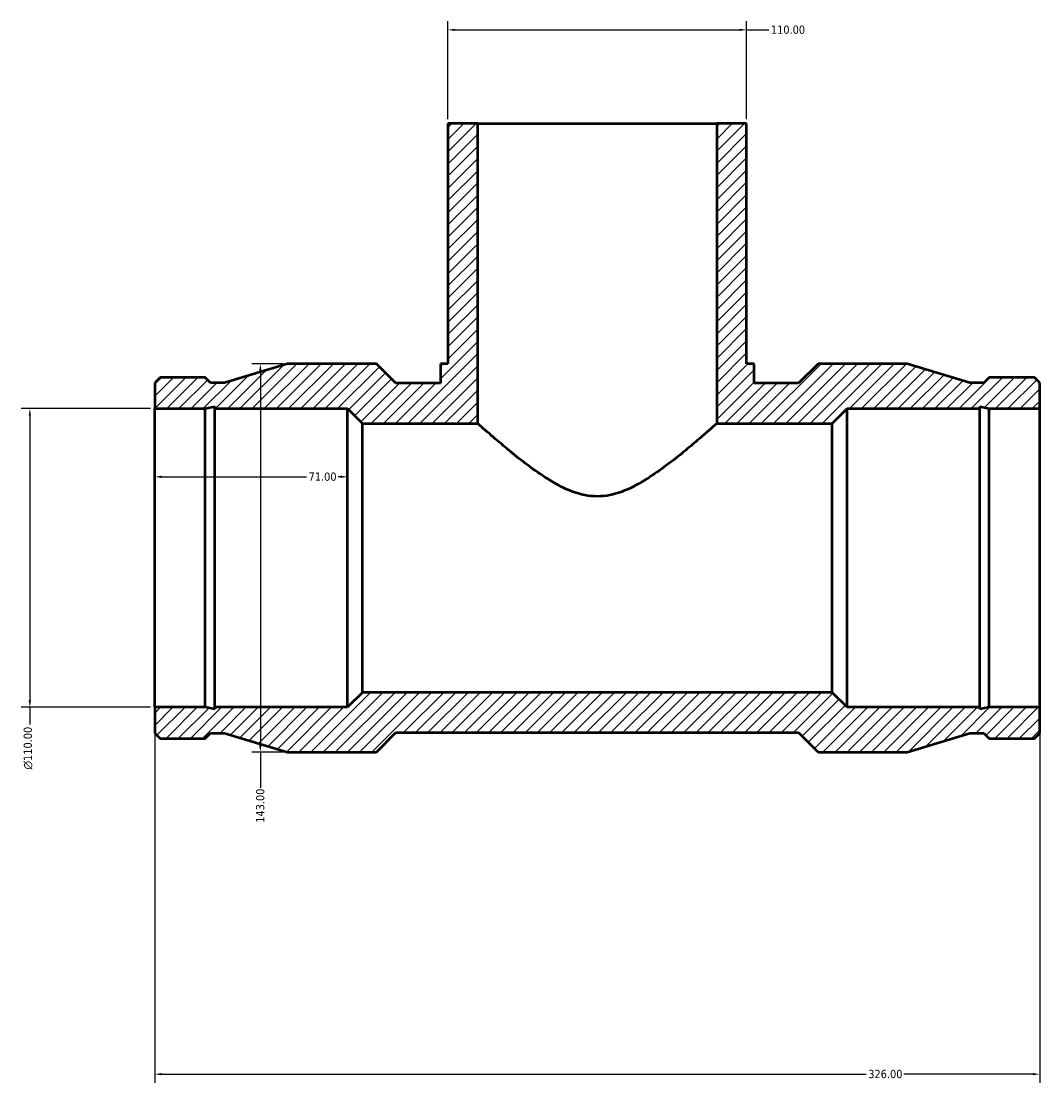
# Model space of a CAD drawing. Header units: millimetres. Extents: x -193 to 1544, y -245 to 1594.
# Tile 6 of 7: x 361 to 736, y 1203 to 1594. Entities that reach past the tile are written whole.
import ezdxf

# ---------------------------------------------------------------- set-up
doc = ezdxf.new("R2010")
doc.units = ezdxf.units.MM
for name, color, linetype, lineweight in [('Dimension (ANSI)', 7, 'Continuous', 25), ('Hatch (ANSI)', 7, 'Continuous', 18), ('Visible (ANSI)', 7, 'Continuous', 50)]:
    doc.layers.add(name, color=color, linetype=linetype, lineweight=lineweight)
doc.styles.add('Note Text (ANSI)', font='tahoma.ttf')
doc.dimstyles.new('Default - mm (ANSI)', dxfattribs={"dimtxt": 3.048, "dimasz": 2.5, "dimexe": 3.175, "dimexo": 1.6002, "dimgap": 0.8, "dimtad": 0, "dimtoh": 1, "dimrnd": 1e-08, "dimzin": 4, "dimdsep": 46, "dimtxsty": 'Note Text (ANSI)', "dimcen": 0.09, "dimdle": 10, "dimclrd": 256, "dimclre": 256, "dimclrt": 256, "dimadec": 1, "dimazin": 1, "dimtfac": 1, "dimtofl": 0, "dimtmove": 0, "dimatfit": 3, "dimfxl": 1, "dimtolj": 1, "dimtzin": 4, "dimlwd": -1, "dimlwe": -1, "dimarcsym": 0})

# ---------------------------------------------------------------- blocks, each defined once
blk = doc.blocks.new('*D7')
at = {"layer": 'Defpoints', "color": 0, "transparency": 16777216}
for p in [(410.03, 1451.67), (364.03, 1341.67), (410.03, 1341.67)]:
    blk.add_point(p, dxfattribs=at)
at = {"layer": 'Dimension (ANSI)', "transparency": 16777216}
for p, q in [((408.43, 1451.67), (360.86, 1451.67)), ((364.03, 1449.17), (364.03, 1344.17)), ((408.43, 1341.67), (360.86, 1341.67)), ((364.03, 1341.67), (364.03, 1335.38))]:
    blk.add_line(p, q, dxfattribs=at)
for points in [[(363.61, 1449.17), (364.45, 1449.17), (364.03, 1451.67)], [(363.61, 1344.17), (364.45, 1344.17), (364.03, 1341.67)]]:
    blk.add_solid(points, dxfattribs=at)
at = {"layer": 'Dimension (ANSI)', "color": 230, "true_color": 0xff0080, "transparency": 16777216, "insert": (361.74, 1318.75), "char_height": 3.048, "attachment_point": 1, "rotation": 90, "style": 'Note Text (ANSI)'}
blk.add_mtext('\\A1;\\fAIGDT|b0|i0;\\H3.0480;\\ln\\fTahoma|b0|i0;\\H3.0480;110.00', dxfattribs=at)
blk = doc.blocks.new('*D8')
at = {"layer": 'Defpoints', "color": 0, "transparency": 16777216}
for p in [(458.93, 1468.17), (448.93, 1325.17), (458.93, 1325.17)]:
    blk.add_point(p, dxfattribs=at)
at = {"layer": 'Dimension (ANSI)', "transparency": 16777216}
for p, q in [((457.33, 1468.17), (445.76, 1468.17)), ((448.93, 1465.67), (448.93, 1327.67)), ((457.33, 1325.17), (445.76, 1325.17)), ((448.93, 1325.17), (448.93, 1312.01))]:
    blk.add_line(p, q, dxfattribs=at)
for points in [[(448.51, 1465.67), (449.35, 1465.67), (448.93, 1468.17)], [(448.51, 1327.67), (449.35, 1327.67), (448.93, 1325.17)]]:
    blk.add_solid(points, dxfattribs=at)
at = {"layer": 'Dimension (ANSI)', "color": 230, "true_color": 0xff0080, "transparency": 16777216, "insert": (447.34, 1299.13), "char_height": 3.048, "attachment_point": 1, "rotation": 90, "style": 'Note Text (ANSI)'}
blk.add_mtext('\\A1;143.00', dxfattribs=at)
blk = doc.blocks.new('*D9')
at = {"layer": 'Defpoints', "color": 0, "transparency": 16777216}
for p in [(628.03, 1591.19), (518.03, 1556.67), (628.03, 1556.67)]:
    blk.add_point(p, dxfattribs=at)
at = {"layer": 'Dimension (ANSI)', "transparency": 16777216}
for p, q in [((518.03, 1558.27), (518.03, 1594.37)), ((628.03, 1558.27), (628.03, 1594.37)), ((520.53, 1591.19), (625.53, 1591.19)), ((628.03, 1591.19), (636.19, 1591.19))]:
    blk.add_line(p, q, dxfattribs=at)
for points in [[(520.53, 1591.61), (520.53, 1590.78), (518.03, 1591.19)], [(625.53, 1591.61), (625.53, 1590.78), (628.03, 1591.19)]]:
    blk.add_solid(points, dxfattribs=at)
at = {"layer": 'Dimension (ANSI)', "color": 230, "true_color": 0xff0080, "transparency": 16777216, "insert": (636.99, 1592.78), "char_height": 3.048, "attachment_point": 1, "style": 'Note Text (ANSI)'}
blk.add_mtext('\\A1;110.00', dxfattribs=at)
blk = doc.blocks.new('*D10')
at = {"layer": 'Defpoints', "color": 0, "transparency": 16777216}
for p in [(410.03, 1341.67), (736.03, 1341.67), (736.03, 1206.53)]:
    blk.add_point(p, dxfattribs=at)
at = {"layer": 'Dimension (ANSI)', "transparency": 16777216}
for p, q in [((410.03, 1340.07), (410.03, 1203.36)), ((736.03, 1340.07), (736.03, 1203.36)), ((412.53, 1206.53), (672.06, 1206.53)), ((733.53, 1206.53), (686, 1206.53))]:
    blk.add_line(p, q, dxfattribs=at)
for points in [[(412.53, 1206.95), (412.53, 1206.12), (410.03, 1206.53)], [(733.53, 1206.95), (733.53, 1206.12), (736.03, 1206.53)]]:
    blk.add_solid(points, dxfattribs=at)
at = {"layer": 'Dimension (ANSI)', "color": 230, "true_color": 0xff0080, "transparency": 16777216, "insert": (672.86, 1208.12), "char_height": 3.048, "attachment_point": 1, "style": 'Note Text (ANSI)'}
blk.add_mtext('\\A1;326.00', dxfattribs=at)
blk = doc.blocks.new('*D11')
at = {"layer": 'Defpoints', "color": 0, "transparency": 16777216}
for p in [(481.03, 1426.56), (410.03, 1396.67), (481.03, 1396.67)]:
    blk.add_point(p, dxfattribs=at)
at = {"layer": 'Dimension (ANSI)', "transparency": 16777216}
for p, q in [((412.53, 1426.56), (465.9, 1426.56)), ((478.53, 1426.56), (477.55, 1426.56))]:
    blk.add_line(p, q, dxfattribs=at)
for points in [[(412.53, 1426.98), (412.53, 1426.14), (410.03, 1426.56)], [(478.53, 1426.98), (478.53, 1426.14), (481.03, 1426.56)]]:
    blk.add_solid(points, dxfattribs=at)
at = {"layer": 'Dimension (ANSI)', "color": 230, "true_color": 0xff0080, "transparency": 16777216, "insert": (466.7, 1428.15), "char_height": 3.048, "attachment_point": 1, "style": 'Note Text (ANSI)'}
blk.add_mtext('\\A1;71.00', dxfattribs=at)

msp = doc.modelspace()

# ---------------------------------------------------------------- hatches: boundary and pattern name
at = {"layer": 'Hatch (ANSI)'}
h = msp.add_hatch(dxfattribs=at)
h.set_pattern_fill('ANSI31', color=256, scale=25.4, style=0)
h.set_pattern_definition([(45, (0, 0), (-2.245064, 2.245064), [])])
h.paths.add_polyline_path([(713.91, 1452.417), (717.436, 1451.668), (736.031, 1451.668), (736.031, 1461.168), (734.036, 1463.163), (717.436, 1463.163), (715.441, 1461.168), (710.294, 1461.168), (687.131, 1468.168), (654.346, 1468.168), (647.196, 1461.018), (630.781, 1461.018), (630.781, 1468.168), (628.031, 1468.168), (628.031, 1556.668), (617.031, 1556.668), (617.031, 1446.168), (659.531, 1446.168), (665.031, 1451.668), (713.91, 1451.668)])
h.paths.add_polyline_path([(428.626, 1341.668), (410.031, 1341.668), (410.031, 1332.167), (412.026, 1330.173), (428.626, 1330.173), (430.621, 1332.167), (435.769, 1332.167), (458.931, 1325.168), (491.716, 1325.168), (498.866, 1332.318), (647.196, 1332.318), (654.346, 1325.168), (687.131, 1325.168), (710.294, 1332.167), (715.441, 1332.167), (717.436, 1330.173), (734.036, 1330.173), (736.031, 1332.167), (736.031, 1341.668), (717.436, 1341.668), (713.91, 1340.918), (713.91, 1341.668), (665.031, 1341.668), (659.531, 1347.168), (486.531, 1347.168), (481.031, 1341.668), (432.152, 1341.668), (432.152, 1340.918)])
h.paths.add_polyline_path([(410.031, 1451.668), (428.626, 1451.668), (432.152, 1452.417), (432.152, 1451.668), (481.031, 1451.668), (486.531, 1446.168), (529.031, 1446.168), (529.031, 1556.668), (518.031, 1556.668), (518.031, 1468.168), (515.281, 1468.168), (515.281, 1461.018), (498.866, 1461.018), (491.716, 1468.168), (458.931, 1468.168), (435.769, 1461.168), (430.621, 1461.168), (428.626, 1463.163), (412.026, 1463.163), (410.031, 1461.168)])

# ---------------------------------------------------------------- linework, layer by layer
at = {"layer": 'Visible (ANSI)'}
for p, q in [((529.031, 1556.668), (518.031, 1556.668)), ((518.031, 1556.668), (518.031, 1468.168)), ((529.031, 1446.168), (529.031, 1556.668)), ((529.031, 1556.668), (617.031, 1556.668)), ((628.031, 1556.668), (617.031, 1556.668)), ((617.031, 1556.668), (617.031, 1446.168)), ((628.031, 1468.168), (628.031, 1556.668)), ((458.931, 1468.168), (435.769, 1461.168)), ((491.716, 1468.168), (458.931, 1468.168)), ((498.866, 1461.018), (491.716, 1468.168)), ((518.031, 1468.168), (515.281, 1468.168)), ((515.281, 1468.168), (515.281, 1461.018)), ((630.781, 1468.168), (628.031, 1468.168)), ((630.781, 1461.018), (630.781, 1468.168)), ((654.346, 1468.168), (647.196, 1461.018)), ((687.131, 1468.168), (654.346, 1468.168)), ((710.294, 1461.168), (687.131, 1468.168)), ((412.026, 1463.163), (410.031, 1461.168)), ((428.626, 1463.163), (412.026, 1463.163)), ((430.621, 1461.168), (428.626, 1463.163)), ((717.436, 1463.163), (715.441, 1461.168)), ((734.036, 1463.163), (717.436, 1463.163)), ((736.031, 1461.168), (734.036, 1463.163)), ((410.031, 1461.168), (410.031, 1451.668)), ((435.769, 1461.168), (430.621, 1461.168)), ((515.281, 1461.018), (498.866, 1461.018)), ((647.196, 1461.018), (630.781, 1461.018)), ((715.441, 1461.168), (710.294, 1461.168)), ((736.031, 1451.668), (736.031, 1461.168)), ((410.031, 1451.668), (428.626, 1451.668)), ((410.031, 1341.668), (410.031, 1451.668)), ((428.626, 1451.668), (432.152, 1452.417)), ((428.626, 1341.668), (428.626, 1451.668)), ((432.152, 1452.417), (432.152, 1451.668)), ((432.152, 1451.668), (481.031, 1451.668)), ((432.152, 1341.668), (432.152, 1451.668)), ((481.031, 1451.668), (486.531, 1446.168)), ((481.031, 1341.668), (481.031, 1451.668)), ((659.531, 1446.168), (665.031, 1451.668)), ((665.031, 1451.668), (713.91, 1451.668)), ((665.031, 1341.668), (665.031, 1451.668)), ((713.91, 1452.417), (717.436, 1451.668)), ((713.91, 1451.668), (713.91, 1452.417)), ((713.91, 1341.668), (713.91, 1451.668)), ((717.436, 1451.668), (736.031, 1451.668)), ((717.436, 1341.668), (717.436, 1451.668)), ((736.031, 1341.668), (736.031, 1451.668)), ((486.531, 1446.168), (529.031, 1446.168)), ((486.531, 1347.168), (486.531, 1446.168)), ((617.031, 1446.168), (659.531, 1446.168)), ((659.531, 1347.168), (659.531, 1446.168)), ((486.531, 1347.168), (481.031, 1341.668)), ((659.531, 1347.168), (486.531, 1347.168)), ((665.031, 1341.668), (659.531, 1347.168)), ((428.626, 1341.668), (410.031, 1341.668)), ((410.031, 1341.668), (410.031, 1332.167)), ((432.152, 1340.918), (428.626, 1341.668)), ((481.031, 1341.668), (432.152, 1341.668)), ((432.152, 1341.668), (432.152, 1340.918)), ((713.91, 1341.668), (665.031, 1341.668)), ((717.436, 1341.668), (713.91, 1340.918)), ((713.91, 1340.918), (713.91, 1341.668)), ((736.031, 1341.668), (717.436, 1341.668)), ((736.031, 1332.167), (736.031, 1341.668)), ((410.031, 1332.167), (412.026, 1330.173)), ((412.026, 1330.173), (428.626, 1330.173)), ((428.626, 1330.173), (430.621, 1332.167)), ((430.621, 1332.167), (435.769, 1332.167)), ((435.769, 1332.167), (458.931, 1325.168)), ((491.716, 1325.168), (498.866, 1332.318)), ((498.866, 1332.318), (647.196, 1332.318)), ((647.196, 1332.318), (654.346, 1325.168)), ((687.131, 1325.168), (710.294, 1332.167)), ((710.294, 1332.167), (715.441, 1332.167)), ((715.441, 1332.167), (717.436, 1330.173)), ((717.436, 1330.173), (734.036, 1330.173)), ((734.036, 1330.173), (736.031, 1332.167)), ((458.931, 1325.168), (491.716, 1325.168)), ((654.346, 1325.168), (687.131, 1325.168))]:
    msp.add_line(p, q, dxfattribs=at)
for points, knots in [([(573.031, 1419.345), (569.865, 1419.345), (566.87, 1420.016), (561.144, 1422.133), (558.41, 1423.569), (553.176, 1426.737), (550.683, 1428.467), (546.025, 1431.897), (543.862, 1433.597), (540.101, 1436.636), (538.347, 1438.099), (535.181, 1440.784), (533.769, 1442.005), (531.453, 1444.025), (530.546, 1444.826), (529.335, 1445.897), (529.031, 1446.168), (529.031, 1446.168)], [0, 0, 0, 0, 0.949913, 0.949913, 1.899826, 1.899826, 2.849739, 2.849739, 3.799652, 3.799652, 4.6877031, 4.6877031, 5.5757542, 5.5757542, 6.4638053, 6.4638053, 7.3518563, 7.3518563, 7.3518563, 7.3518563]), ([(617.031, 1446.168), (617.031, 1446.168), (616.728, 1445.897), (615.517, 1444.826), (614.61, 1444.025), (612.293, 1442.005), (610.882, 1440.784), (607.716, 1438.099), (605.961, 1436.636), (602.2, 1433.597), (600.037, 1431.897), (595.38, 1428.467), (592.887, 1426.737), (587.653, 1423.569), (584.918, 1422.133), (579.192, 1420.016), (576.198, 1419.345), (573.031, 1419.345)], [22.055569, 22.055569, 22.055569, 22.055569, 22.9436201, 22.9436201, 23.8316712, 23.8316712, 24.7197223, 24.7197223, 25.6077734, 25.6077734, 26.5576864, 26.5576864, 27.5075994, 27.5075994, 28.4575124, 28.4575124, 29.4074254, 29.4074254, 29.4074254, 29.4074254])]:
    msp.add_open_spline(points, degree=3, knots=knots, dxfattribs=at)

# ---------------------------------------------------------------- dimensions: what is measured, and where the dimension line sits
at = {"layer": 'Dimension (ANSI)'}
for base, p1, p2, angle, override, picture, middle in [((628.031, 1591.193), (518.031, 1556.668), (628.031, 1556.668), 180, {"dimtoh": 0, "dimdec": 2, "dimtp": 0, "dimtm": 0, "dimtdec": 2, "dimatfit": 2}, '*D9', (643.031, 1591.193)), ((448.931, 1325.168), (458.931, 1468.168), (458.931, 1325.168), 90, {"dimtoh": 0, "dimdec": 2, "dimtp": 0, "dimtm": 0, "dimtdec": 2, "dimatfit": 2}, '*D8', (448.931, 1305.168)), ((481.031, 1426.559), (410.031, 1396.668), (481.031, 1396.668), 180, {"dimtoh": 0, "dimdec": 2, "dimse1": 1, "dimse2": 1, "dimtp": 0, "dimtm": 0, "dimtdec": 2, "dimatfit": 1}, '*D11', (471.722, 1426.559)), ((736.031, 1206.535), (410.031, 1341.668), (736.031, 1341.668), 180, {"dimtoh": 0, "dimdec": 2, "dimtp": 0, "dimtm": 0, "dimtdec": 2, "dimatfit": 1}, '*D10', (679.031, 1206.535))]:
    dim = msp.add_linear_dim(base=base, p1=p1, p2=p2, angle=angle, dimstyle='Default - mm (ANSI)', override=override, dxfattribs=at)
    dim.commit()
    dim.dimension.update_dxf_attribs({"geometry": picture, "text_midpoint": middle, "dimtype": 160})
dim = msp.add_linear_dim(base=(364.031, 1341.668), p1=(410.031, 1451.668), p2=(410.031, 1341.668), angle=90, text='\\fAIGDT|b0|i0;\\H3.0480;\\ln\\fTahoma|b0|i0;\\H3.0480;<>', dimstyle='Default - mm (ANSI)', override={"dimtoh": 0, "dimdec": 2, "dimtp": 0, "dimtm": 0, "dimtdec": 2, "dimatfit": 2}, dxfattribs=at)
dim.commit()
dim.dimension.update_dxf_attribs({"geometry": '*D7', "text_midpoint": (364.031, 1326.668), "dimtype": 160})

doc.saveas('drawing.dxf')
